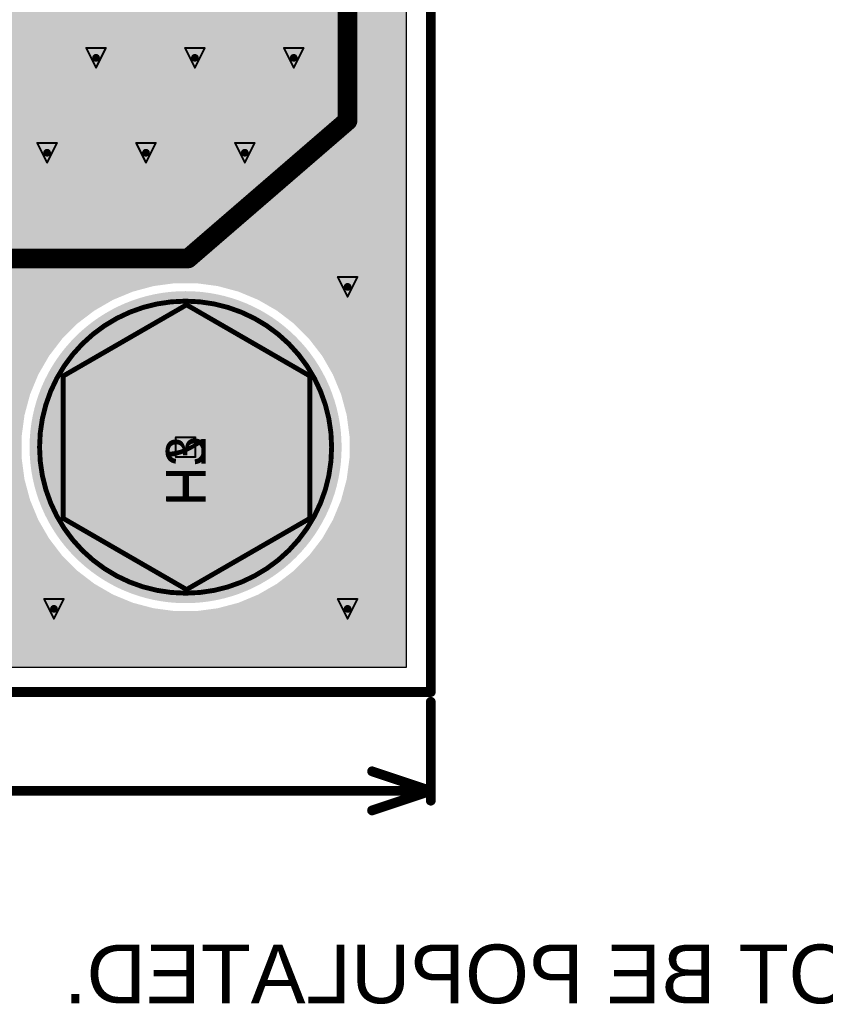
# Model space of a CAD drawing. Header units: inches. Extents: x -0.5 to 14.5, y -1.3 to 8.2.
# Tile 87 of 196: x 3.6 to 4.4, y -0.3 to 0.7. Entities that reach past the tile are written whole.
import ezdxf

# ---------------------------------------------------------------- set-up
doc = ezdxf.new("R2010")
doc.units = ezdxf.units.IN
doc.header["$MEASUREMENT"] = 0
for name, color, linetype in [('Bottom Layer', 5, 'Continuous'), ('Bottom Solder', 6, 'Continuous'), ('Drill Drawing', 1, 'Continuous'), ('M1 Board Outline', 6, 'Continuous'), ('M2 Board Dimensions', 216, 'Continuous'), ('M4 3D STEP Bottom', 56, 'Continuous'), ('M5 Assembly Top', 56, 'Continuous'), ('M6 Assembly Bottom', 56, 'Continuous'), ('Multi-Layer', 9, 'Continuous'), ('Pad Holes', 156, 'Continuous'), ('Signal Layer 1', 16, 'Continuous'), ('Signal Layer 2', 76, 'Continuous'), ('Top Layer', 1, 'Continuous'), ('Top Solder', 216, 'Continuous'), ('Via Holes', 16, 'Continuous')]:
    doc.layers.add(name, color=color, linetype=linetype)
doc.styles.add('Arial', font='txt', dxfattribs={"height": 0.2})

# ---------------------------------------------------------------- blocks, each defined once
blk = doc.blocks.new('NY_PMS_440_0025_PH_179')
at = {"layer": 'Bottom Layer'}
h = blk.add_hatch(color=5, dxfattribs=at)
edge = h.paths.add_edge_path()
edge.add_arc((0, 0), 0.1575, 0, 360)
at = {"layer": 'Bottom Solder'}
h = blk.add_hatch(color=6, dxfattribs=at)
edge = h.paths.add_edge_path()
edge.add_arc((0, 0), 0.1594, 0, 360)
at = {"layer": 'Multi-Layer'}
h = blk.add_hatch(color=9, dxfattribs=at)
edge = h.paths.add_edge_path()
edge.add_arc((0, 0), 0.1575, 0, 360)
at = {"layer": 'Pad Holes'}
h = blk.add_hatch(color=7, dxfattribs=at)
edge = h.paths.add_edge_path()
edge.add_arc((0, 0), 0.063, 0, 360)
at = {"layer": 'Signal Layer 1'}
h = blk.add_hatch(color=16, dxfattribs=at)
edge = h.paths.add_edge_path()
edge.add_arc((0, 0), 0.1575, 0, 360)
at = {"layer": 'Signal Layer 2'}
h = blk.add_hatch(color=76, dxfattribs=at)
edge = h.paths.add_edge_path()
edge.add_arc((0, 0), 0.1575, 0, 360)
at = {"layer": 'Top Layer'}
h = blk.add_hatch(color=1, dxfattribs=at)
edge = h.paths.add_edge_path()
edge.add_arc((0, 0), 0.1575, 0, 360)
at = {"layer": 'Top Solder'}
h = blk.add_hatch(color=216, dxfattribs=at)
edge = h.paths.add_edge_path()
edge.add_arc((0, 0), 0.1594, 0, 360)
at = {"layer": 'M5 Assembly Top'}
for points in [[(0.1492, 0, 0.005, 0.005, 1), (-0.1492, 0, 0.005, 0.005, 1)], [(-0.1504, 0, 0.0025, 0.0025, 1), (-0.1479, 0, 0.0025, 0.0025, 1)], [(0.1479, 0, 0.0025, 0.0025, 1), (0.1504, 0, 0.0025, 0.0025, 1)]]:
    blk.add_lwpolyline(points, format="xyseb", close=True, dxfattribs=at)
at = {"layer": 'M5 Assembly Top', "style": 'Arial'}
blk.add_text('H3', height=0.04, dxfattribs=at).set_placement((-0.06, -0.02))
blk = doc.blocks.new('K________1902C_B_183')
at = {"layer": 'M4 3D STEP Bottom'}
h = blk.add_hatch(color=56, dxfattribs=at)
edge = h.paths.add_edge_path()
edge.add_arc((0, 0), 0.0005, 0, 360)
at = {"layer": 'M6 Assembly Bottom'}
for points in [[(-0.072558, 0.125494, 0.005, 0.005, 0), (-0.145295, -0.000491, 0.005, 0.005, 0)], [(-0.072558, 0.125494, 0.005, 0.005, 0), (0.072916, 0.125494, 0.005, 0.005, 0)], [(0.072916, 0.125494, 0.005, 0.005, 0), (0.145653, -0.000491, 0.005, 0.005, 0)], [(-0.145295, -0.000491, 0.005, 0.005, 0), (-0.072558, -0.126475, 0.005, 0.005, 0)], [(0.145653, -0.000491, 0.005, 0.005, 0), (0.072916, -0.126475, 0.005, 0.005, 0)], [(-0.072558, -0.126475, 0.005, 0.005, 0), (0.072916, -0.126475, 0.005, 0.005, 0)]]:
    blk.add_lwpolyline(points, format="xyseb", dxfattribs=at)
for points in [[(-0.073808, 0.125494, 0.0025, 0.0025, 1), (-0.071308, 0.125494, 0.0025, 0.0025, 1)], [(-0.073808, 0.125494, 0.0025, 0.0025, 1), (-0.071308, 0.125494, 0.0025, 0.0025, 1)], [(0.071666, 0.125494, 0.0025, 0.0025, 1), (0.074166, 0.125494, 0.0025, 0.0025, 1)], [(0.071666, 0.125494, 0.0025, 0.0025, 1), (0.074166, 0.125494, 0.0025, 0.0025, 1)], [(-0.146545, -0.000491, 0.0025, 0.0025, 1), (-0.144045, -0.000491, 0.0025, 0.0025, 1)], [(-0.146545, -0.000491, 0.0025, 0.0025, 1), (-0.144045, -0.000491, 0.0025, 0.0025, 1)], [(0.144403, -0.000491, 0.0025, 0.0025, 1), (0.146903, -0.000491, 0.0025, 0.0025, 1)], [(0.144403, -0.000491, 0.0025, 0.0025, 1), (0.146903, -0.000491, 0.0025, 0.0025, 1)], [(-0.073808, -0.126475, 0.0025, 0.0025, 1), (-0.071308, -0.126475, 0.0025, 0.0025, 1)], [(-0.073808, -0.126475, 0.0025, 0.0025, 1), (-0.071308, -0.126475, 0.0025, 0.0025, 1)], [(0.071666, -0.126475, 0.0025, 0.0025, 1), (0.074166, -0.126475, 0.0025, 0.0025, 1)], [(0.071666, -0.126475, 0.0025, 0.0025, 1), (0.074166, -0.126475, 0.0025, 0.0025, 1)]]:
    blk.add_lwpolyline(points, format="xyseb", close=True, dxfattribs=at)
at = {"layer": 'M6 Assembly Bottom', "style": 'Arial', "text_generation_flag": 2}
blk.add_text('H7', height=0.04, rotation=180, dxfattribs=at).set_placement((-0.06, 0.02))

msp = doc.modelspace()

# ---------------------------------------------------------------- hatches: boundary and pattern name
at = {"layer": 'Bottom Layer'}
h = msp.add_hatch(color=5, dxfattribs=at)
h.paths.add_polyline_path([(1.729, 2.0539), (1.7294, 2.0539), (1.73, 2.0538), (1.7306, 2.0538), (1.731, 2.0537), (2.9408, 2.0537), (2.9408, 1.919), (2.9416, 1.9151), (2.9438, 1.9118), (3.3158, 1.5398), (3.3171, 1.5389), (3.319, 1.537), (3.322, 1.537), (3.323, 1.5368), (3.975, 1.5368), (3.975, 0.025), (2.8682, 0.025), (2.8682, 0.634), (2.8674, 0.6379), (2.8652, 0.6412), (2.8619, 0.6434), (2.858, 0.6442), (1.4732, 0.6442), (1.4732, 1.1353), (1.4832, 1.1435), (1.4834, 1.1435), (1.65, 1.1435), (1.6598, 1.1455), (1.668, 1.151), (1.6735, 1.1592), (1.6755, 1.169), (1.6755, 2.048), (1.6804, 2.054), (1.7287, 2.054)])
h.paths.add_polyline_path([(2.039, 1.6995), (1.925, 1.6995), (1.9152, 1.6975), (1.907, 1.692), (1.9015, 1.6838), (1.8995, 1.674), (1.8995, 1.592), (1.9015, 1.5822), (1.9048, 1.5772), (1.9048, 1.5705), (1.9122, 1.5705), (1.9152, 1.5685), (1.925, 1.5665), (2.039, 1.5665), (2.0488, 1.5685), (2.0518, 1.5705), (2.0572, 1.5705), (2.0572, 1.5742), (2.0625, 1.5822), (2.0645, 1.592), (2.0645, 1.674), (2.0625, 1.6838), (2.057, 1.692), (2.0488, 1.6975)], flags=0)
h.paths.add_polyline_path([(2.504, 1.7005), (2.389, 1.7005), (2.3792, 1.6985), (2.371, 1.693), (2.3655, 1.6848), (2.3635, 1.675), (2.3635, 1.591), (2.3655, 1.5812), (2.3708, 1.5732), (2.3708, 1.5705), (2.3747, 1.5705), (2.3792, 1.5675), (2.389, 1.5655), (2.504, 1.5655), (2.5138, 1.5675), (2.5183, 1.5705), (2.5232, 1.5705), (2.5232, 1.5747), (2.5275, 1.5812), (2.5295, 1.591), (2.5295, 1.675), (2.5275, 1.6848), (2.522, 1.693), (2.5138, 1.6985)], flags=0)
h.paths.add_polyline_path([(2.262, 1.4122), (2.2313, 1.4122), (2.2294, 1.4118), (2.2276, 1.4115), (2.2275, 1.4114), (2.2274, 1.4114), (2.2258, 1.4104), (2.2242, 1.4093), (2.2242, 1.4093), (2.2241, 1.4092), (2.223, 1.4076), (2.2219, 1.4061), (2.2194, 1.4003), (2.213, 1.403), (2.205, 1.403), (2.1977, 1.4), (2.192, 1.3943), (2.189, 1.387), (2.189, 1.379), (2.192, 1.3717), (2.1937, 1.37), (2.1937, 1.3225), (2.1815, 1.3225), (2.1815, 1.2775), (2.2365, 1.2775), (2.2365, 1.2924), (2.2463, 1.2945), (2.2512, 1.2837), (2.2523, 1.2823), (2.2533, 1.2808), (2.2535, 1.2807), (2.2536, 1.2805), (2.2551, 1.2796), (2.2566, 1.2786), (2.2568, 1.2785), (2.257, 1.2784), (2.2587, 1.2782), (2.2605, 1.2778), (2.326, 1.2778), (2.3299, 1.2786), (2.3332, 1.2808), (2.3354, 1.2841), (2.3362, 1.288), (2.3362, 1.3134), (2.3462, 1.3171), (2.3472, 1.3159), (2.3463, 1.3114), (2.3463, 1.2896), (2.3472, 1.2851), (2.3497, 1.2812), (2.3536, 1.2787), (2.3581, 1.2778), (2.3899, 1.2778), (2.3944, 1.2787), (2.3983, 1.2812), (2.4008, 1.2851), (2.4017, 1.2896), (2.4017, 1.3114), (2.4008, 1.3159), (2.3983, 1.3198), (2.3944, 1.3223), (2.3899, 1.3232), (2.3885, 1.3232), (2.3881, 1.3249), (2.3848, 1.3298), (2.3758, 1.3388), (2.3406, 1.374), (2.3406, 1.374), (2.3405, 1.3741), (2.3381, 1.3757), (2.3357, 1.3773), (2.3356, 1.3773), (2.3355, 1.3774), (2.3327, 1.3779), (2.3298, 1.3785), (2.3297, 1.3785), (2.3297, 1.3785), (2.3163, 1.3784), (2.309, 1.3856), (2.309, 1.388), (2.306, 1.3953), (2.3003, 1.401), (2.293, 1.404), (2.285, 1.404), (2.2777, 1.401), (2.2776, 1.4009), (2.2692, 1.4092), (2.2659, 1.4114)], flags=0)
h.paths.add_polyline_path([(2.525, 1.463), (2.517, 1.463), (2.5097, 1.46), (2.504, 1.4543), (2.501, 1.447), (2.501, 1.439), (2.4927, 1.433), (2.4927, 1.433), (2.487, 1.4273), (2.484, 1.42), (2.484, 1.412), (2.487, 1.4047), (2.4927, 1.399), (2.5, 1.396), (2.508, 1.396), (2.5153, 1.399), (2.521, 1.4047), (2.524, 1.412), (2.524, 1.42), (2.5323, 1.426), (2.5323, 1.426), (2.538, 1.4317), (2.541, 1.439), (2.541, 1.447), (2.538, 1.4543), (2.5323, 1.46)], flags=0)
h.paths.add_polyline_path([(1.8914, 1.4479), (1.8657, 1.4479), (1.861, 1.447), (1.8571, 1.4444), (1.8545, 1.4404), (1.8535, 1.4358), (1.8535, 1.4002), (1.8545, 1.3956), (1.8571, 1.3916), (1.861, 1.389), (1.8657, 1.3881), (1.8914, 1.3881), (1.896, 1.389), (1.9, 1.3916), (1.9026, 1.3956), (1.9031, 1.398), (1.909, 1.398), (1.9163, 1.401), (1.922, 1.4067), (1.925, 1.414), (1.925, 1.422), (1.922, 1.4293), (1.9163, 1.435), (1.909, 1.438), (1.9031, 1.438), (1.9026, 1.4404), (1.9, 1.4444), (1.896, 1.447)], flags=0)
h.paths.add_polyline_path([(1.9873, 1.388), (1.9793, 1.388), (1.972, 1.385), (1.9664, 1.3793), (1.9633, 1.372), (1.9633, 1.364), (1.9664, 1.3567), (1.972, 1.351), (1.9793, 1.348), (1.9873, 1.348), (1.9946, 1.351), (2.0003, 1.3567), (2.0033, 1.364), (2.0033, 1.372), (2.0003, 1.3793), (1.9946, 1.385)], flags=0)
h.paths.add_polyline_path([(1.896, 1.351), (1.888, 1.351), (1.8807, 1.348), (1.875, 1.3423), (1.872, 1.335), (1.872, 1.327), (1.875, 1.3197), (1.8807, 1.314), (1.888, 1.311), (1.896, 1.311), (1.9033, 1.314), (1.909, 1.3197), (1.912, 1.327), (1.912, 1.335), (1.909, 1.3423), (1.9033, 1.348)], flags=0)
h.paths.add_polyline_path([(2.2365, 1.2605), (2.1815, 1.2605), (2.1815, 1.2155), (2.1937, 1.2155), (2.1937, 1.1855), (2.1825, 1.1855), (2.1825, 1.1405), (2.2375, 1.1405), (2.2375, 1.1855), (2.2243, 1.1855), (2.2243, 1.2155), (2.2365, 1.2155)], flags=0)
h.paths.add_polyline_path([(2.2406, 0.8845), (2.2294, 0.8845), (2.2186, 0.8816), (2.2089, 0.876), (2.201, 0.8681), (2.1954, 0.8584), (2.1925, 0.8476), (2.1925, 0.8364), (2.1954, 0.8256), (2.201, 0.8159), (2.2089, 0.808), (2.2186, 0.8024), (2.2294, 0.7995), (2.2406, 0.7995), (2.2514, 0.8024), (2.2611, 0.808), (2.269, 0.8159), (2.2746, 0.8256), (2.2775, 0.8364), (2.2775, 0.8476), (2.2746, 0.8584), (2.269, 0.8681), (2.2611, 0.876), (2.2514, 0.8816)], flags=0)
h.paths.add_polyline_path([(2.1406, 0.8845), (2.1294, 0.8845), (2.1186, 0.8816), (2.1089, 0.876), (2.101, 0.8681), (2.0954, 0.8584), (2.0925, 0.8476), (2.0925, 0.8364), (2.0954, 0.8256), (2.101, 0.8159), (2.1089, 0.808), (2.1186, 0.8024), (2.1294, 0.7995), (2.1406, 0.7995), (2.1514, 0.8024), (2.1611, 0.808), (2.169, 0.8159), (2.1746, 0.8256), (2.1775, 0.8364), (2.1775, 0.8476), (2.1746, 0.8584), (2.169, 0.8681), (2.1611, 0.876), (2.1514, 0.8816)], flags=0)
h.paths.add_polyline_path([(2.2375, 1.1235), (2.1825, 1.1235), (2.1825, 1.0785), (2.1947, 1.0785), (2.1947, 1.064), (2.1959, 1.0581), (2.1992, 1.0532), (2.2332, 1.0192), (2.2381, 1.0159), (2.244, 1.0147), (2.2977, 1.0147), (2.3197, 0.9927), (2.3197, 0.8847), (2.3188, 0.8847), (2.3119, 0.8838), (2.3055, 0.8812), (2.3, 0.877), (2.2958, 0.8715), (2.2932, 0.8651), (2.2923, 0.8582), (2.2923, 0.8258), (2.2932, 0.8189), (2.2958, 0.8125), (2.3, 0.807), (2.3055, 0.8028), (2.3119, 0.8002), (2.3188, 0.7993), (2.3197, 0.7993), (2.3197, 0.7819), (2.3186, 0.7816), (2.3089, 0.776), (2.301, 0.7681), (2.2971, 0.7614), (2.2729, 0.7614), (2.269, 0.7681), (2.2611, 0.776), (2.2514, 0.7816), (2.2406, 0.7845), (2.2294, 0.7845), (2.2186, 0.7816), (2.2089, 0.776), (2.201, 0.7681), (2.1971, 0.7614), (2.1729, 0.7614), (2.169, 0.7681), (2.1611, 0.776), (2.1514, 0.7816), (2.1406, 0.7845), (2.1294, 0.7845), (2.1186, 0.7816), (2.1089, 0.776), (2.101, 0.7681), (2.0954, 0.7584), (2.0925, 0.7476), (2.0925, 0.7364), (2.0954, 0.7256), (2.101, 0.7159), (2.1089, 0.708), (2.1186, 0.7024), (2.1294, 0.6995), (2.1406, 0.6995), (2.1514, 0.7024), (2.1611, 0.708), (2.169, 0.7159), (2.1717, 0.7206), (2.1983, 0.7206), (2.201, 0.7159), (2.2089, 0.708), (2.2186, 0.7024), (2.2294, 0.6995), (2.2406, 0.6995), (2.2514, 0.7024), (2.2611, 0.708), (2.269, 0.7159), (2.2717, 0.7206), (2.2983, 0.7206), (2.301, 0.7159), (2.3089, 0.708), (2.3186, 0.7024), (2.3294, 0.6995), (2.3406, 0.6995), (2.3514, 0.7024), (2.3611, 0.708), (2.369, 0.7159), (2.3746, 0.7256), (2.3746, 0.7257), (2.8727, 0.7257), (2.9567, 0.6417), (2.9567, 0.505), (2.9556, 0.505), (2.9517, 0.5042), (2.9484, 0.502), (2.9462, 0.4987), (2.9454, 0.4948), (2.9454, 0.3908), (2.9462, 0.3869), (2.9484, 0.3836), (2.9517, 0.3813), (2.9556, 0.3806), (3.1296, 0.3806), (3.1335, 0.3813), (3.1369, 0.3836), (3.1391, 0.3869), (3.1398, 0.3908), (3.1398, 0.4948), (3.1391, 0.4987), (3.1369, 0.502), (3.1335, 0.5042), (3.1296, 0.505), (3.0623, 0.505), (3.0623, 0.5197), (3.1253, 0.5827), (3.1485, 0.5827), (3.1485, 0.5695), (3.1985, 0.5695), (3.1985, 0.6245), (3.1485, 0.6245), (3.1485, 0.6133), (3.119, 0.6133), (3.1131, 0.6121), (3.1082, 0.6088), (3.0362, 0.5368), (3.0329, 0.5319), (3.0317, 0.526), (3.0317, 0.505), (2.9873, 0.505), (2.9873, 0.648), (2.9861, 0.6539), (2.9828, 0.6588), (2.8898, 0.7518), (2.8849, 0.7551), (2.879, 0.7563), (2.3751, 0.7563), (2.3746, 0.7584), (2.369, 0.7681), (2.3611, 0.776), (2.3514, 0.7816), (2.3503, 0.7819), (2.3503, 0.7993), (2.3512, 0.7993), (2.3581, 0.8002), (2.3645, 0.8028), (2.37, 0.807), (2.3742, 0.8125), (2.3768, 0.8189), (2.3777, 0.8258), (2.3777, 0.8582), (2.3768, 0.8651), (2.3742, 0.8715), (2.37, 0.877), (2.3645, 0.8812), (2.3581, 0.8838), (2.3512, 0.8847), (2.3503, 0.8847), (2.3503, 0.999), (2.3491, 1.0049), (2.3458, 1.0098), (2.3148, 1.0408), (2.3099, 1.0441), (2.304, 1.0453), (2.2503, 1.0453), (2.2271, 1.0685), (2.2297, 1.0785), (2.2375, 1.0785)], flags=0)
h.paths.add_polyline_path([(3.2615, 0.6245), (3.2115, 0.6245), (3.2115, 0.5695), (3.2615, 0.5695), (3.2615, 0.5817), (3.2877, 0.5817), (3.3542, 0.5152), (3.3534, 0.5052), (3.28, 0.5052), (3.2761, 0.5044), (3.2728, 0.5022), (3.2706, 0.4989), (3.2698, 0.495), (3.2698, 0.391), (3.2706, 0.3871), (3.2728, 0.3838), (3.2761, 0.3816), (3.28, 0.3808), (3.454, 0.3808), (3.4579, 0.3816), (3.4612, 0.3838), (3.4634, 0.3871), (3.4642, 0.391), (3.4642, 0.495), (3.4634, 0.4989), (3.4612, 0.5022), (3.4579, 0.5044), (3.454, 0.5052), (3.3853, 0.5052), (3.3853, 0.521), (3.3841, 0.5269), (3.3808, 0.5318), (3.3048, 0.6078), (3.2999, 0.6111), (3.294, 0.6123), (3.2615, 0.6123)], flags=0)
h.paths.add_polyline_path([(3.7605, 0.4177), (3.7385, 0.4177), (3.7168, 0.4148), (3.6956, 0.4091), (3.6753, 0.4007), (3.6563, 0.3897), (3.6388, 0.3764), (3.6233, 0.3608), (3.61, 0.3434), (3.599, 0.3244), (3.5906, 0.3041), (3.5849, 0.2829), (3.582, 0.2612), (3.582, 0.2392), (3.5849, 0.2174), (3.5906, 0.1962), (3.599, 0.1759), (3.61, 0.1569), (3.6233, 0.1395), (3.6388, 0.124), (3.6563, 0.1106), (3.6753, 0.0996), (3.6956, 0.0912), (3.7168, 0.0856), (3.7385, 0.0827), (3.7605, 0.0827), (3.7823, 0.0856), (3.8035, 0.0912), (3.8237, 0.0996), (3.8428, 0.1106), (3.8602, 0.124), (3.8757, 0.1395), (3.8891, 0.1569), (3.9, 0.1759), (3.9084, 0.1962), (3.9141, 0.2174), (3.917, 0.2392), (3.917, 0.2612), (3.9141, 0.2829), (3.9084, 0.3041), (3.9, 0.3244), (3.8891, 0.3434), (3.8757, 0.3608), (3.8602, 0.3764), (3.8428, 0.3897), (3.8237, 0.4007), (3.8035, 0.4091), (3.7823, 0.4148)], flags=0)
h = msp.add_hatch(color=5, dxfattribs=at)
edge = h.paths.add_edge_path()
edge.add_arc((3.658, 0.648), 0.01, 0, 360)
h = msp.add_hatch(color=5, dxfattribs=at)
edge = h.paths.add_edge_path()
edge.add_arc((3.759, 0.648), 0.01, 0, 360)
h = msp.add_hatch(color=5, dxfattribs=at)
edge = h.paths.add_edge_path()
edge.add_arc((3.86, 0.648), 0.01, 0, 360)
h = msp.add_hatch(color=5, dxfattribs=at)
edge = h.paths.add_edge_path()
edge.add_arc((3.608, 0.551), 0.01, 0, 360)
h = msp.add_hatch(color=5, dxfattribs=at)
edge = h.paths.add_edge_path()
edge.add_arc((3.709, 0.551), 0.01, 0, 360)
h = msp.add_hatch(color=5, dxfattribs=at)
edge = h.paths.add_edge_path()
edge.add_arc((3.81, 0.551), 0.01, 0, 360)
h = msp.add_hatch(color=5, dxfattribs=at)
edge = h.paths.add_edge_path()
edge.add_arc((3.915, 0.414), 0.01, 0, 360)
h = msp.add_hatch(color=5, dxfattribs=at)
edge = h.paths.add_edge_path()
edge.add_arc((3.615, 0.085), 0.01, 0, 360)
h = msp.add_hatch(color=5, dxfattribs=at)
edge = h.paths.add_edge_path()
edge.add_arc((3.915, 0.085), 0.01, 0, 360)
at = {"layer": 'Signal Layer 1'}
h = msp.add_hatch(color=16, dxfattribs=at)
edge = h.paths.add_edge_path()
edge.add_arc((3.658, 0.648), 0.01, 0, 360)
h = msp.add_hatch(color=16, dxfattribs=at)
edge = h.paths.add_edge_path()
edge.add_arc((3.759, 0.648), 0.01, 0, 360)
h = msp.add_hatch(color=16, dxfattribs=at)
edge = h.paths.add_edge_path()
edge.add_arc((3.86, 0.648), 0.01, 0, 360)
h = msp.add_hatch(color=16, dxfattribs=at)
edge = h.paths.add_edge_path()
edge.add_arc((3.608, 0.551), 0.01, 0, 360)
h = msp.add_hatch(color=16, dxfattribs=at)
edge = h.paths.add_edge_path()
edge.add_arc((3.709, 0.551), 0.01, 0, 360)
h = msp.add_hatch(color=16, dxfattribs=at)
edge = h.paths.add_edge_path()
edge.add_arc((3.81, 0.551), 0.01, 0, 360)
h = msp.add_hatch(color=16, dxfattribs=at)
edge = h.paths.add_edge_path()
edge.add_arc((3.915, 0.414), 0.01, 0, 360)
h = msp.add_hatch(color=16, dxfattribs=at)
edge = h.paths.add_edge_path()
edge.add_arc((3.615, 0.085), 0.01, 0, 360)
h = msp.add_hatch(color=16, dxfattribs=at)
edge = h.paths.add_edge_path()
edge.add_arc((3.915, 0.085), 0.01, 0, 360)
at = {"layer": 'Signal Layer 2'}
h = msp.add_hatch(color=76, dxfattribs=at)
edge = h.paths.add_edge_path()
edge.add_arc((3.658, 0.648), 0.01, 0, 360)
h = msp.add_hatch(color=76, dxfattribs=at)
edge = h.paths.add_edge_path()
edge.add_arc((3.759, 0.648), 0.01, 0, 360)
h = msp.add_hatch(color=76, dxfattribs=at)
edge = h.paths.add_edge_path()
edge.add_arc((3.86, 0.648), 0.01, 0, 360)
h = msp.add_hatch(color=76, dxfattribs=at)
edge = h.paths.add_edge_path()
edge.add_arc((3.608, 0.551), 0.01, 0, 360)
h = msp.add_hatch(color=76, dxfattribs=at)
edge = h.paths.add_edge_path()
edge.add_arc((3.709, 0.551), 0.01, 0, 360)
h = msp.add_hatch(color=76, dxfattribs=at)
edge = h.paths.add_edge_path()
edge.add_arc((3.81, 0.551), 0.01, 0, 360)
h = msp.add_hatch(color=76, dxfattribs=at)
edge = h.paths.add_edge_path()
edge.add_arc((3.915, 0.414), 0.01, 0, 360)
h = msp.add_hatch(color=76, dxfattribs=at)
edge = h.paths.add_edge_path()
edge.add_arc((3.615, 0.085), 0.01, 0, 360)
h = msp.add_hatch(color=76, dxfattribs=at)
edge = h.paths.add_edge_path()
edge.add_arc((3.915, 0.085), 0.01, 0, 360)
at = {"layer": 'Top Layer'}
h = msp.add_hatch(color=1, dxfattribs=at)
h.paths.add_polyline_path([(2.9408, 1.921), (2.941, 1.92), (2.941, 1.919), (2.9412, 1.9181), (2.9416, 1.9172), (2.9416, 1.9171), (2.9416, 1.9171), (2.9423, 1.9154), (2.9423, 1.9154), (2.9423, 1.9153), (2.9427, 1.9144), (2.9432, 1.9136), (2.9439, 1.9129), (2.9445, 1.9121), (3.313, 1.5436), (3.3168, 1.5398), (3.3181, 1.5389), (3.32, 1.537), (3.323, 1.537), (3.324, 1.5368), (3.975, 1.5368), (3.975, 0.025), (2.869, 0.025), (2.869, 0.64), (2.87, 0.641), (2.8619, 0.6438), (2.8607, 0.6441), (2.858, 0.6446), (1.4952, 0.6446), (1.4952, 1.159), (1.4952, 1.385), (1.4952, 1.4798), (1.4985, 1.487), (1.5048, 1.489), (1.5086, 1.489), (1.5175, 1.4914), (1.5255, 1.496), (1.5297, 1.5003), (1.536, 1.5016), (1.5423, 1.5003), (1.5465, 1.496), (1.5545, 1.4914), (1.5634, 1.489), (1.5726, 1.489), (1.5815, 1.4914), (1.5895, 1.496), (1.596, 1.5025), (1.6006, 1.5105), (1.603, 1.5194), (1.603, 1.5286), (1.6006, 1.5375), (1.596, 1.5455), (1.5895, 1.552), (1.5874, 1.5532), (1.5874, 1.5648), (1.5895, 1.566), (1.596, 1.5725), (1.6006, 1.5805), (1.603, 1.5894), (1.603, 1.5986), (1.6006, 1.6075), (1.596, 1.6155), (1.5901, 1.6214), (1.5894, 1.623), (1.5892, 1.6245), (1.5898, 1.6333), (1.595, 1.6385), (1.5996, 1.6465), (1.602, 1.6554), (1.602, 1.6646), (1.5996, 1.6735), (1.595, 1.6815), (1.5885, 1.688), (1.5841, 1.6905), (1.5841, 1.6906), (1.5841, 1.7014), (1.5841, 1.7015), (1.5885, 1.704), (1.595, 1.7105), (1.5996, 1.7185), (1.602, 1.7274), (1.602, 1.7366), (1.5996, 1.7455), (1.595, 1.7535), (1.5885, 1.76), (1.5805, 1.7646), (1.5716, 1.767), (1.5624, 1.767), (1.5535, 1.7646), (1.5455, 1.76), (1.5413, 1.7557), (1.535, 1.7544), (1.5287, 1.7557), (1.5245, 1.76), (1.5165, 1.7646), (1.5076, 1.767), (1.5052, 1.767), (1.4973, 1.7707), (1.4972, 1.7708), (1.4953, 1.7765), (1.4953, 2.0538), (2.075, 2.0538), (2.075, 1.871), (2.075, 1.7315), (1.781, 1.7315), (1.7712, 1.7295), (1.7682, 1.7275), (1.758, 1.7275), (1.758, 1.7166), (1.7575, 1.7158), (1.7555, 1.706), (1.7555, 1.566), (1.7575, 1.5562), (1.758, 1.5554), (1.758, 1.5425), (1.7712, 1.5425), (1.7712, 1.5425), (1.781, 1.5405), (2.1455, 1.5405), (2.1461, 1.5406), (2.1469, 1.5406), (2.1474, 1.5406), (2.1476, 1.5406), (2.1481, 1.5406), (2.1556, 1.5416), (2.1626, 1.5445), (2.1685, 1.549), (2.2595, 1.549), (2.2654, 1.5445), (2.2724, 1.5416), (2.2799, 1.5406), (2.2804, 1.5406), (2.2806, 1.5406), (2.2811, 1.5406), (2.2819, 1.5406), (2.2825, 1.5405), (2.527, 1.5405), (2.5368, 1.5425), (2.545, 1.548), (2.5505, 1.5562), (2.5525, 1.566), (2.5525, 1.706), (2.5505, 1.7158), (2.545, 1.724), (2.5368, 1.7295), (2.527, 1.7315), (2.373, 1.7315), (2.373, 1.871), (2.373, 2.0538), (2.9408, 2.0538)])
h.paths.add_polyline_path([(2.3085, 1.5003), (2.2849, 1.5003), (2.2802, 1.4994), (2.2762, 1.4968), (2.2736, 1.4928), (2.2727, 1.4881), (2.2727, 1.4822), (2.2736, 1.4776), (2.2751, 1.4753), (2.2736, 1.4731), (2.2727, 1.4684), (2.2727, 1.4625), (2.2736, 1.4579), (2.2751, 1.4556), (2.2736, 1.4534), (2.2728, 1.4494), (2.2726, 1.4487), (2.2667, 1.4419), (2.2629, 1.4413), (2.2603, 1.4413), (2.2556, 1.4403), (2.2534, 1.4389), (2.2512, 1.4403), (2.2465, 1.4413), (2.2442, 1.4413), (2.244, 1.4413), (2.2438, 1.4413), (2.2406, 1.4413), (2.2359, 1.4403), (2.2337, 1.4389), (2.2315, 1.4403), (2.2268, 1.4413), (2.2209, 1.4413), (2.2162, 1.4403), (2.214, 1.4389), (2.2118, 1.4403), (2.2071, 1.4413), (2.2041, 1.4413), (2.204, 1.4413), (2.2039, 1.4413), (2.2012, 1.4413), (2.1965, 1.4403), (2.1943, 1.4389), (2.1921, 1.4403), (2.1874, 1.4413), (2.1815, 1.4413), (2.1768, 1.4403), (2.1746, 1.4389), (2.1724, 1.4403), (2.1677, 1.4413), (2.1651, 1.4413), (2.1613, 1.4419), (2.1567, 1.4472), (2.1551, 1.4499), (2.1544, 1.4534), (2.1529, 1.4556), (2.1544, 1.4579), (2.1553, 1.4625), (2.1553, 1.4684), (2.1544, 1.4731), (2.1529, 1.4753), (2.1544, 1.4776), (2.1553, 1.4822), (2.1553, 1.4881), (2.1544, 1.4928), (2.1518, 1.4968), (2.1478, 1.4994), (2.1431, 1.5003), (2.1195, 1.5003), (2.1193, 1.5003), (2.103, 1.5003), (2.0971, 1.4991), (2.0922, 1.4958), (2.0917, 1.495), (2.049, 1.4524), (2.039, 1.4555), (2.039, 1.4555), (1.994, 1.4555), (1.994, 1.413), (1.9264, 1.413), (1.925, 1.4149), (1.925, 1.422), (1.922, 1.4293), (1.9163, 1.435), (1.909, 1.438), (1.901, 1.438), (1.8937, 1.435), (1.888, 1.4293), (1.885, 1.422), (1.885, 1.414), (1.888, 1.4067), (1.8937, 1.401), (1.901, 1.398), (1.902, 1.398), (1.9075, 1.3905), (1.9086, 1.3896), (1.9092, 1.3886), (1.9108, 1.3876), (1.9116, 1.3868), (1.9123, 1.3865), (1.9138, 1.3855), (1.9168, 1.3849), (1.9169, 1.3849), (1.9169, 1.3849), (1.9193, 1.3844), (1.9584, 1.3844), (1.9643, 1.3744), (1.9633, 1.372), (1.9633, 1.364), (1.9664, 1.3567), (1.9678, 1.3553), (1.9636, 1.3453), (1.906, 1.3453), (1.9033, 1.348), (1.896, 1.351), (1.888, 1.351), (1.8807, 1.348), (1.875, 1.3423), (1.872, 1.335), (1.872, 1.327), (1.875, 1.3197), (1.8807, 1.314), (1.888, 1.311), (1.896, 1.311), (1.9033, 1.314), (1.906, 1.3167), (2.028, 1.3167), (2.0284, 1.3168), (2.0289, 1.3168), (2.0311, 1.3174), (2.0334, 1.3178), (2.0338, 1.3181), (2.0343, 1.3182), (2.0361, 1.3196), (2.0381, 1.3209), (2.0383, 1.3213), (2.0387, 1.3216), (2.0566, 1.3419), (2.066, 1.3384), (2.066, 1.3055), (2.0635, 1.3025), (2.0635, 1.3025), (2.0635, 1.2575), (2.1185, 1.2575), (2.1185, 1.3025), (2.1185, 1.3025), (2.116, 1.3055), (2.116, 1.3605), (2.0852, 1.3605), (2.0811, 1.3696), (2.0904, 1.3802), (2.1068, 1.3966), (2.1095, 1.3964), (2.1141, 1.3933), (2.1195, 1.3922), (2.1476, 1.3922), (2.1487, 1.3911), (2.153, 1.383), (2.1449, 1.373), (2.1439, 1.3712), (2.1428, 1.3695), (2.1427, 1.3687), (2.1423, 1.368), (2.1421, 1.366), (2.1417, 1.364), (2.1417, 1.3605), (2.131, 1.3605), (2.131, 1.3055), (2.1285, 1.3025), (2.1285, 1.3025), (2.1285, 1.2575), (2.1835, 1.2575), (2.1835, 1.3025), (2.1835, 1.3025), (2.181, 1.3055), (2.181, 1.3072), (2.1815, 1.317), (2.2895, 1.317), (2.2895, 1.3581), (2.29, 1.3587), (2.2911, 1.364), (2.293, 1.364), (2.3003, 1.367), (2.306, 1.3727), (2.309, 1.38), (2.309, 1.388), (2.306, 1.3953), (2.3003, 1.401), (2.293, 1.404), (2.285, 1.404), (2.2784, 1.4121), (2.2784, 1.4217), (2.2844, 1.4301), (2.2881, 1.4306), (2.3085, 1.4306), (2.3128, 1.4315), (2.3157, 1.4315), (2.335, 1.4123), (2.34, 1.4045), (2.34, 1.4045), (2.34, 1.4045), (2.34, 1.3495), (2.385, 1.3495), (2.385, 1.4007), (2.491, 1.4007), (2.4927, 1.399), (2.5, 1.396), (2.508, 1.396), (2.5153, 1.399), (2.521, 1.4047), (2.524, 1.412), (2.524, 1.42), (2.5323, 1.426), (2.5323, 1.426), (2.538, 1.4317), (2.541, 1.439), (2.541, 1.447), (2.538, 1.4543), (2.5323, 1.46), (2.525, 1.463), (2.517, 1.463), (2.5097, 1.46), (2.5062, 1.4565), (2.5045, 1.4562), (2.4999, 1.4531), (2.4999, 1.4531), (2.4991, 1.4523), (2.4952, 1.4523), (2.4952, 1.4523), (2.4901, 1.4513), (2.3875, 1.4513), (2.3708, 1.4691), (2.3701, 1.4701), (2.3701, 1.4701), (2.3451, 1.4951), (2.3405, 1.4982), (2.335, 1.4993), (2.335, 1.4993), (2.3133, 1.4993), (2.3132, 1.4994)], flags=0)
h.paths.add_polyline_path([(2.2895, 1.2995), (2.2345, 1.2995), (2.2345, 1.2545), (2.2467, 1.2545), (2.2467, 1.2445), (2.2345, 1.2445), (2.2345, 1.2393), (2.226, 1.2393), (2.2201, 1.2381), (2.2152, 1.2348), (2.1242, 1.1438), (2.1209, 1.1389), (2.1197, 1.133), (2.1197, 0.8819), (2.1186, 0.8816), (2.1089, 0.876), (2.101, 0.8681), (2.0954, 0.8584), (2.0925, 0.8476), (2.0925, 0.8364), (2.0954, 0.8256), (2.101, 0.8159), (2.1089, 0.808), (2.1186, 0.8024), (2.1294, 0.7995), (2.1406, 0.7995), (2.1514, 0.8024), (2.1611, 0.808), (2.169, 0.8159), (2.1746, 0.8256), (2.1775, 0.8364), (2.1775, 0.8476), (2.1746, 0.8584), (2.169, 0.8681), (2.1611, 0.876), (2.1514, 0.8816), (2.1503, 0.8819), (2.1503, 1.1267), (2.2245, 1.2009), (2.2345, 1.1995), (2.2345, 1.1995), (2.2895, 1.1995), (2.2895, 1.2445), (2.2773, 1.2445), (2.2773, 1.2545), (2.2895, 1.2545)], flags=0)
h.paths.add_polyline_path([(2.2895, 1.1825), (2.2345, 1.1825), (2.2345, 1.1375), (2.2467, 1.1375), (2.2467, 1.1275), (2.2345, 1.1275), (2.2345, 1.1203), (2.231, 1.1203), (2.2251, 1.1191), (2.2202, 1.1158), (2.1872, 1.0828), (2.1839, 1.0779), (2.1827, 1.072), (2.1827, 0.879), (2.1839, 0.8731), (2.1872, 0.8682), (2.196, 0.8594), (2.1954, 0.8584), (2.1925, 0.8476), (2.1925, 0.8364), (2.1954, 0.8256), (2.201, 0.8159), (2.2089, 0.808), (2.2186, 0.8024), (2.2294, 0.7995), (2.2406, 0.7995), (2.2514, 0.8024), (2.2611, 0.808), (2.269, 0.8159), (2.2746, 0.8256), (2.2775, 0.8364), (2.2775, 0.8476), (2.2746, 0.8584), (2.269, 0.8681), (2.2611, 0.876), (2.2514, 0.8816), (2.2406, 0.8845), (2.2294, 0.8845), (2.2221, 0.8825), (2.2144, 0.8884), (2.2133, 0.8901), (2.2133, 1.0657), (2.2314, 1.0838), (2.2345, 1.0825), (2.2345, 1.0825), (2.2895, 1.0825), (2.2895, 1.1275), (2.2773, 1.1275), (2.2773, 1.1375), (2.2895, 1.1375)], flags=0)
h.paths.add_polyline_path([(2.2895, 1.0645), (2.2345, 1.0645), (2.2345, 1.0195), (2.2895, 1.0195), (2.2895, 1.0195), (2.2895, 1.0195), (2.2975, 1.0149), (2.3197, 0.9927), (2.3197, 0.8847), (2.3188, 0.8847), (2.3119, 0.8838), (2.3055, 0.8812), (2.3, 0.877), (2.2958, 0.8715), (2.2932, 0.8651), (2.2923, 0.8582), (2.2923, 0.8258), (2.2932, 0.8189), (2.2958, 0.8125), (2.3, 0.807), (2.3055, 0.8028), (2.3119, 0.8002), (2.3188, 0.7993), (2.3512, 0.7993), (2.3581, 0.8002), (2.3645, 0.8028), (2.37, 0.807), (2.3742, 0.8125), (2.3768, 0.8189), (2.3777, 0.8258), (2.3777, 0.8582), (2.3768, 0.8651), (2.3742, 0.8715), (2.37, 0.877), (2.3645, 0.8812), (2.3581, 0.8838), (2.3512, 0.8847), (2.3503, 0.8847), (2.3503, 0.999), (2.3491, 1.0049), (2.3458, 1.0098), (2.3018, 1.0538), (2.2969, 1.0571), (2.291, 1.0583), (2.2895, 1.0583)], flags=0)
h.paths.add_polyline_path([(2.3406, 0.7845), (2.3294, 0.7845), (2.3186, 0.7816), (2.3089, 0.776), (2.301, 0.7681), (2.2954, 0.7584), (2.2925, 0.7476), (2.2925, 0.7364), (2.2954, 0.7256), (2.301, 0.7159), (2.3089, 0.708), (2.3186, 0.7024), (2.3294, 0.6995), (2.3406, 0.6995), (2.3514, 0.7024), (2.3611, 0.708), (2.369, 0.7159), (2.3746, 0.7256), (2.3775, 0.7364), (2.3775, 0.7476), (2.3746, 0.7584), (2.369, 0.7681), (2.3611, 0.776), (2.3514, 0.7816)], flags=0)
h.paths.add_polyline_path([(2.2406, 0.7845), (2.2294, 0.7845), (2.2186, 0.7816), (2.2089, 0.776), (2.201, 0.7681), (2.1954, 0.7584), (2.1925, 0.7476), (2.1925, 0.7364), (2.1954, 0.7256), (2.201, 0.7159), (2.2089, 0.708), (2.2186, 0.7024), (2.2294, 0.6995), (2.2406, 0.6995), (2.2514, 0.7024), (2.2611, 0.708), (2.269, 0.7159), (2.2746, 0.7256), (2.2775, 0.7364), (2.2775, 0.7476), (2.2746, 0.7584), (2.269, 0.7681), (2.2611, 0.776), (2.2514, 0.7816)], flags=0)
h.paths.add_polyline_path([(2.1406, 0.7845), (2.1294, 0.7845), (2.1186, 0.7816), (2.1089, 0.776), (2.101, 0.7681), (2.0954, 0.7584), (2.0925, 0.7476), (2.0925, 0.7364), (2.0954, 0.7256), (2.101, 0.7159), (2.1089, 0.708), (2.1186, 0.7024), (2.1294, 0.6995), (2.1406, 0.6995), (2.1514, 0.7024), (2.1611, 0.708), (2.169, 0.7159), (2.1746, 0.7256), (2.1775, 0.7364), (2.1775, 0.7476), (2.1746, 0.7584), (2.169, 0.7681), (2.1611, 0.776), (2.1514, 0.7816)], flags=0)
h.paths.add_polyline_path([(3.4536, 0.5052), (3.2796, 0.5052), (3.2757, 0.5044), (3.2724, 0.5022), (3.2702, 0.4989), (3.2694, 0.495), (3.2694, 0.391), (3.2702, 0.3871), (3.2724, 0.3838), (3.2757, 0.3816), (3.2796, 0.3808), (3.4536, 0.3808), (3.4575, 0.3816), (3.4609, 0.3838), (3.4631, 0.3871), (3.4638, 0.391), (3.4638, 0.495), (3.4631, 0.4989), (3.4609, 0.5022), (3.4575, 0.5044)], flags=0)
h.paths.add_polyline_path([(3.1296, 0.505), (2.9556, 0.505), (2.9517, 0.5042), (2.9484, 0.502), (2.9462, 0.4987), (2.9454, 0.4948), (2.9454, 0.3908), (2.9462, 0.3869), (2.9484, 0.3836), (2.9517, 0.3813), (2.9556, 0.3806), (3.1296, 0.3806), (3.1335, 0.3813), (3.1369, 0.3836), (3.1391, 0.3869), (3.1398, 0.3908), (3.1398, 0.4948), (3.1391, 0.4987), (3.1369, 0.502), (3.1335, 0.5042)], flags=0)
h.paths.add_polyline_path([(3.7605, 0.4177), (3.7385, 0.4177), (3.7168, 0.4148), (3.6956, 0.4091), (3.6753, 0.4007), (3.6563, 0.3897), (3.6388, 0.3764), (3.6233, 0.3608), (3.61, 0.3434), (3.599, 0.3244), (3.5906, 0.3041), (3.5849, 0.2829), (3.582, 0.2612), (3.582, 0.2392), (3.5849, 0.2174), (3.5906, 0.1962), (3.599, 0.1759), (3.61, 0.1569), (3.6233, 0.1395), (3.6388, 0.124), (3.6563, 0.1106), (3.6753, 0.0996), (3.6956, 0.0912), (3.7168, 0.0856), (3.7385, 0.0827), (3.7605, 0.0827), (3.7823, 0.0856), (3.8035, 0.0912), (3.8237, 0.0996), (3.8428, 0.1106), (3.8602, 0.124), (3.8757, 0.1395), (3.8891, 0.1569), (3.9, 0.1759), (3.9084, 0.1962), (3.9141, 0.2174), (3.917, 0.2392), (3.917, 0.2612), (3.9141, 0.2829), (3.9084, 0.3041), (3.9, 0.3244), (3.8891, 0.3434), (3.8757, 0.3608), (3.8602, 0.3764), (3.8428, 0.3897), (3.8237, 0.4007), (3.8035, 0.4091), (3.7823, 0.4148)], flags=0)
h = msp.add_hatch(color=1, dxfattribs=at)
edge = h.paths.add_edge_path()
edge.add_arc((3.658, 0.648), 0.01, 0, 360)
h = msp.add_hatch(color=1, dxfattribs=at)
edge = h.paths.add_edge_path()
edge.add_arc((3.759, 0.648), 0.01, 0, 360)
h = msp.add_hatch(color=1, dxfattribs=at)
edge = h.paths.add_edge_path()
edge.add_arc((3.86, 0.648), 0.01, 0, 360)
h = msp.add_hatch(color=1, dxfattribs=at)
edge = h.paths.add_edge_path()
edge.add_arc((3.608, 0.551), 0.01, 0, 360)
h = msp.add_hatch(color=1, dxfattribs=at)
edge = h.paths.add_edge_path()
edge.add_arc((3.709, 0.551), 0.01, 0, 360)
h = msp.add_hatch(color=1, dxfattribs=at)
edge = h.paths.add_edge_path()
edge.add_arc((3.81, 0.551), 0.01, 0, 360)
h = msp.add_hatch(color=1, dxfattribs=at)
edge = h.paths.add_edge_path()
edge.add_arc((3.915, 0.414), 0.01, 0, 360)
h = msp.add_hatch(color=1, dxfattribs=at)
edge = h.paths.add_edge_path()
edge.add_arc((3.615, 0.085), 0.01, 0, 360)
h = msp.add_hatch(color=1, dxfattribs=at)
edge = h.paths.add_edge_path()
edge.add_arc((3.915, 0.085), 0.01, 0, 360)
at = {"layer": 'Via Holes'}
h = msp.add_hatch(color=7, dxfattribs=at)
edge = h.paths.add_edge_path()
edge.add_arc((3.658, 0.648), 0.004, 0, 360)
h = msp.add_hatch(color=7, dxfattribs=at)
edge = h.paths.add_edge_path()
edge.add_arc((3.759, 0.648), 0.004, 0, 360)
h = msp.add_hatch(color=7, dxfattribs=at)
edge = h.paths.add_edge_path()
edge.add_arc((3.86, 0.648), 0.004, 0, 360)
h = msp.add_hatch(color=7, dxfattribs=at)
edge = h.paths.add_edge_path()
edge.add_arc((3.608, 0.551), 0.004, 0, 360)
h = msp.add_hatch(color=7, dxfattribs=at)
edge = h.paths.add_edge_path()
edge.add_arc((3.709, 0.551), 0.004, 0, 360)
h = msp.add_hatch(color=7, dxfattribs=at)
edge = h.paths.add_edge_path()
edge.add_arc((3.81, 0.551), 0.004, 0, 360)
h = msp.add_hatch(color=7, dxfattribs=at)
edge = h.paths.add_edge_path()
edge.add_arc((3.915, 0.414), 0.004, 0, 360)
h = msp.add_hatch(color=7, dxfattribs=at)
edge = h.paths.add_edge_path()
edge.add_arc((3.615, 0.085), 0.004, 0, 360)
h = msp.add_hatch(color=7, dxfattribs=at)
edge = h.paths.add_edge_path()
edge.add_arc((3.915, 0.085), 0.004, 0, 360)

# ---------------------------------------------------------------- linework, layer by layer
at = {"layer": 'Drill Drawing'}
for points in [[(3.648, 0.658, 0.002, 0.002, 0), (3.668, 0.658, 0.002, 0.002, 0)], [(3.648, 0.658, 0.002, 0.002, 0), (3.658, 0.638, 0.002, 0.002, 0)], [(3.658, 0.638, 0.002, 0.002, 0), (3.668, 0.658, 0.002, 0.002, 0)], [(3.749, 0.658, 0.002, 0.002, 0), (3.769, 0.658, 0.002, 0.002, 0)], [(3.749, 0.658, 0.002, 0.002, 0), (3.759, 0.638, 0.002, 0.002, 0)], [(3.759, 0.638, 0.002, 0.002, 0), (3.769, 0.658, 0.002, 0.002, 0)], [(3.85, 0.658, 0.002, 0.002, 0), (3.87, 0.658, 0.002, 0.002, 0)], [(3.85, 0.658, 0.002, 0.002, 0), (3.86, 0.638, 0.002, 0.002, 0)], [(3.86, 0.638, 0.002, 0.002, 0), (3.87, 0.658, 0.002, 0.002, 0)], [(3.598, 0.561, 0.002, 0.002, 0), (3.618, 0.561, 0.002, 0.002, 0)], [(3.598, 0.561, 0.002, 0.002, 0), (3.608, 0.541, 0.002, 0.002, 0)], [(3.608, 0.541, 0.002, 0.002, 0), (3.618, 0.561, 0.002, 0.002, 0)], [(3.699, 0.561, 0.002, 0.002, 0), (3.719, 0.561, 0.002, 0.002, 0)], [(3.699, 0.561, 0.002, 0.002, 0), (3.709, 0.541, 0.002, 0.002, 0)], [(3.709, 0.541, 0.002, 0.002, 0), (3.719, 0.561, 0.002, 0.002, 0)], [(3.8, 0.561, 0.002, 0.002, 0), (3.82, 0.561, 0.002, 0.002, 0)], [(3.8, 0.561, 0.002, 0.002, 0), (3.81, 0.541, 0.002, 0.002, 0)], [(3.81, 0.541, 0.002, 0.002, 0), (3.82, 0.561, 0.002, 0.002, 0)], [(3.905, 0.424, 0.002, 0.002, 0), (3.925, 0.424, 0.002, 0.002, 0)], [(3.905, 0.424, 0.002, 0.002, 0), (3.915, 0.404, 0.002, 0.002, 0)], [(3.915, 0.404, 0.002, 0.002, 0), (3.925, 0.424, 0.002, 0.002, 0)], [(3.7395, 0.2602, 0.002, 0.002, 0), (3.7595, 0.2602, 0.002, 0.002, 0)], [(3.7395, 0.2402, 0.002, 0.002, 0), (3.7395, 0.2602, 0.002, 0.002, 0)], [(3.7595, 0.2402, 0.002, 0.002, 0), (3.7595, 0.2602, 0.002, 0.002, 0)], [(3.7395, 0.2402, 0.002, 0.002, 0), (3.7595, 0.2402, 0.002, 0.002, 0)], [(3.605, 0.095, 0.002, 0.002, 0), (3.625, 0.095, 0.002, 0.002, 0)], [(3.605, 0.095, 0.002, 0.002, 0), (3.615, 0.075, 0.002, 0.002, 0)], [(3.615, 0.075, 0.002, 0.002, 0), (3.625, 0.095, 0.002, 0.002, 0)], [(3.905, 0.095, 0.002, 0.002, 0), (3.925, 0.095, 0.002, 0.002, 0)], [(3.905, 0.095, 0.002, 0.002, 0), (3.915, 0.075, 0.002, 0.002, 0)], [(3.915, 0.075, 0.002, 0.002, 0), (3.925, 0.095, 0.002, 0.002, 0)]]:
    msp.add_lwpolyline(points, format="xyseb", dxfattribs=at)
for points in [[(3.6475, 0.658, 0.001, 0.001, 1), (3.6485, 0.658, 0.001, 0.001, 1)], [(3.6475, 0.658, 0.001, 0.001, 1), (3.6485, 0.658, 0.001, 0.001, 1)], [(3.6675, 0.658, 0.001, 0.001, 1), (3.6685, 0.658, 0.001, 0.001, 1)], [(3.6675, 0.658, 0.001, 0.001, 1), (3.6685, 0.658, 0.001, 0.001, 1)], [(3.7485, 0.658, 0.001, 0.001, 1), (3.7495, 0.658, 0.001, 0.001, 1)], [(3.7485, 0.658, 0.001, 0.001, 1), (3.7495, 0.658, 0.001, 0.001, 1)], [(3.7685, 0.658, 0.001, 0.001, 1), (3.7695, 0.658, 0.001, 0.001, 1)], [(3.7685, 0.658, 0.001, 0.001, 1), (3.7695, 0.658, 0.001, 0.001, 1)], [(3.8495, 0.658, 0.001, 0.001, 1), (3.8505, 0.658, 0.001, 0.001, 1)], [(3.8495, 0.658, 0.001, 0.001, 1), (3.8505, 0.658, 0.001, 0.001, 1)], [(3.8695, 0.658, 0.001, 0.001, 1), (3.8705, 0.658, 0.001, 0.001, 1)], [(3.8695, 0.658, 0.001, 0.001, 1), (3.8705, 0.658, 0.001, 0.001, 1)], [(3.6575, 0.638, 0.001, 0.001, 1), (3.6585, 0.638, 0.001, 0.001, 1)], [(3.6575, 0.638, 0.001, 0.001, 1), (3.6585, 0.638, 0.001, 0.001, 1)], [(3.7585, 0.638, 0.001, 0.001, 1), (3.7595, 0.638, 0.001, 0.001, 1)], [(3.7585, 0.638, 0.001, 0.001, 1), (3.7595, 0.638, 0.001, 0.001, 1)], [(3.8595, 0.638, 0.001, 0.001, 1), (3.8605, 0.638, 0.001, 0.001, 1)], [(3.8595, 0.638, 0.001, 0.001, 1), (3.8605, 0.638, 0.001, 0.001, 1)], [(3.5975, 0.561, 0.001, 0.001, 1), (3.5985, 0.561, 0.001, 0.001, 1)], [(3.5975, 0.561, 0.001, 0.001, 1), (3.5985, 0.561, 0.001, 0.001, 1)], [(3.6175, 0.561, 0.001, 0.001, 1), (3.6185, 0.561, 0.001, 0.001, 1)], [(3.6175, 0.561, 0.001, 0.001, 1), (3.6185, 0.561, 0.001, 0.001, 1)], [(3.6985, 0.561, 0.001, 0.001, 1), (3.6995, 0.561, 0.001, 0.001, 1)], [(3.6985, 0.561, 0.001, 0.001, 1), (3.6995, 0.561, 0.001, 0.001, 1)], [(3.7185, 0.561, 0.001, 0.001, 1), (3.7195, 0.561, 0.001, 0.001, 1)], [(3.7185, 0.561, 0.001, 0.001, 1), (3.7195, 0.561, 0.001, 0.001, 1)], [(3.7995, 0.561, 0.001, 0.001, 1), (3.8005, 0.561, 0.001, 0.001, 1)], [(3.7995, 0.561, 0.001, 0.001, 1), (3.8005, 0.561, 0.001, 0.001, 1)], [(3.8195, 0.561, 0.001, 0.001, 1), (3.8205, 0.561, 0.001, 0.001, 1)], [(3.8195, 0.561, 0.001, 0.001, 1), (3.8205, 0.561, 0.001, 0.001, 1)], [(3.6075, 0.541, 0.001, 0.001, 1), (3.6085, 0.541, 0.001, 0.001, 1)], [(3.6075, 0.541, 0.001, 0.001, 1), (3.6085, 0.541, 0.001, 0.001, 1)], [(3.7085, 0.541, 0.001, 0.001, 1), (3.7095, 0.541, 0.001, 0.001, 1)], [(3.7085, 0.541, 0.001, 0.001, 1), (3.7095, 0.541, 0.001, 0.001, 1)], [(3.8095, 0.541, 0.001, 0.001, 1), (3.8105, 0.541, 0.001, 0.001, 1)], [(3.8095, 0.541, 0.001, 0.001, 1), (3.8105, 0.541, 0.001, 0.001, 1)], [(3.9045, 0.424, 0.001, 0.001, 1), (3.9055, 0.424, 0.001, 0.001, 1)], [(3.9045, 0.424, 0.001, 0.001, 1), (3.9055, 0.424, 0.001, 0.001, 1)], [(3.9245, 0.424, 0.001, 0.001, 1), (3.9255, 0.424, 0.001, 0.001, 1)], [(3.9245, 0.424, 0.001, 0.001, 1), (3.9255, 0.424, 0.001, 0.001, 1)], [(3.9145, 0.404, 0.001, 0.001, 1), (3.9155, 0.404, 0.001, 0.001, 1)], [(3.9145, 0.404, 0.001, 0.001, 1), (3.9155, 0.404, 0.001, 0.001, 1)], [(3.739, 0.2602, 0.001, 0.001, 1), (3.74, 0.2602, 0.001, 0.001, 1)], [(3.739, 0.2602, 0.001, 0.001, 1), (3.74, 0.2602, 0.001, 0.001, 1)], [(3.759, 0.2602, 0.001, 0.001, 1), (3.76, 0.2602, 0.001, 0.001, 1)], [(3.759, 0.2602, 0.001, 0.001, 1), (3.76, 0.2602, 0.001, 0.001, 1)], [(3.739, 0.2402, 0.001, 0.001, 1), (3.74, 0.2402, 0.001, 0.001, 1)], [(3.739, 0.2402, 0.001, 0.001, 1), (3.74, 0.2402, 0.001, 0.001, 1)], [(3.759, 0.2402, 0.001, 0.001, 1), (3.76, 0.2402, 0.001, 0.001, 1)], [(3.759, 0.2402, 0.001, 0.001, 1), (3.76, 0.2402, 0.001, 0.001, 1)], [(3.6045, 0.095, 0.001, 0.001, 1), (3.6055, 0.095, 0.001, 0.001, 1)], [(3.6045, 0.095, 0.001, 0.001, 1), (3.6055, 0.095, 0.001, 0.001, 1)], [(3.6245, 0.095, 0.001, 0.001, 1), (3.6255, 0.095, 0.001, 0.001, 1)], [(3.6245, 0.095, 0.001, 0.001, 1), (3.6255, 0.095, 0.001, 0.001, 1)], [(3.9045, 0.095, 0.001, 0.001, 1), (3.9055, 0.095, 0.001, 0.001, 1)], [(3.9045, 0.095, 0.001, 0.001, 1), (3.9055, 0.095, 0.001, 0.001, 1)], [(3.9245, 0.095, 0.001, 0.001, 1), (3.9255, 0.095, 0.001, 0.001, 1)], [(3.9245, 0.095, 0.001, 0.001, 1), (3.9255, 0.095, 0.001, 0.001, 1)], [(3.6145, 0.075, 0.001, 0.001, 1), (3.6155, 0.075, 0.001, 0.001, 1)], [(3.6145, 0.075, 0.001, 0.001, 1), (3.6155, 0.075, 0.001, 0.001, 1)], [(3.9145, 0.075, 0.001, 0.001, 1), (3.9155, 0.075, 0.001, 0.001, 1)], [(3.9145, 0.075, 0.001, 0.001, 1), (3.9155, 0.075, 0.001, 0.001, 1)]]:
    msp.add_lwpolyline(points, format="xyseb", close=True, dxfattribs=at)
at = {"layer": 'M1 Board Outline'}
for points in [[(4, 0, 0.01, 0.01, 0), (4, 3, 0.01, 0.01, 0)], [(0, 0, 0.01, 0.01, 0), (4, 0, 0.01, 0.01, 0)]]:
    msp.add_lwpolyline(points, format="xyseb", dxfattribs=at)
msp.add_lwpolyline([(3.9975, 0, 0.005, 0.005, 1), (4.0025, 0, 0.005, 0.005, 1)], format="xyseb", close=True, dxfattribs=at)
msp.add_lwpolyline([(3.9975, 0, 0.005, 0.005, 1), (4.0025, 0, 0.005, 0.005, 1)], format="xyseb", close=True, dxfattribs=at)
at = {"layer": 'M2 Board Dimensions'}
for points in [[(4, -0.111, 0.01, 0.01, 0), (4, -0.01, 0.01, 0.01, 0)], [(3.94, -0.081, 0.01, 0.01, 0), (4, -0.101, 0.01, 0.01, 0)], [(2.2699, -0.101, 0.01, 0.01, 0), (4, -0.101, 0.01, 0.01, 0)], [(3.94, -0.121, 0.01, 0.01, 0), (4, -0.101, 0.01, 0.01, 0)]]:
    msp.add_lwpolyline(points, format="xyseb", dxfattribs=at)
for points in [[(3.9975, -0.01, 0.005, 0.005, 1), (4.0025, -0.01, 0.005, 0.005, 1)], [(3.9375, -0.081, 0.005, 0.005, 1), (3.9425, -0.081, 0.005, 0.005, 1)], [(3.9975, -0.101, 0.005, 0.005, 1), (4.0025, -0.101, 0.005, 0.005, 1)], [(3.9975, -0.101, 0.005, 0.005, 1), (4.0025, -0.101, 0.005, 0.005, 1)], [(3.9975, -0.101, 0.005, 0.005, 1), (4.0025, -0.101, 0.005, 0.005, 1)], [(3.9975, -0.111, 0.005, 0.005, 1), (4.0025, -0.111, 0.005, 0.005, 1)], [(3.9375, -0.121, 0.005, 0.005, 1), (3.9425, -0.121, 0.005, 0.005, 1)]]:
    msp.add_lwpolyline(points, format="xyseb", close=True, dxfattribs=at)
at = {"layer": 'Signal Layer 1'}
for p, q in [((3.975, 1.5368), (3.975, 0.025)), ((3.975, 0.025), (2.869, 0.025))]:
    msp.add_line(p, q, dxfattribs=at)
at = {"layer": 'Signal Layer 2'}
for points in [[(3.915, 0.5837, 0.02, 0.02, 0), (3.915, 1.64, 0.02, 0.02, 0)], [(3.7521, 0.443, 0.02, 0.02, 0), (3.915, 0.5837, 0.02, 0.02, 0)], [(3.438, 0.443, 0.02, 0.02, 0), (3.7521, 0.443, 0.02, 0.02, 0)]]:
    msp.add_lwpolyline(points, format="xyseb", dxfattribs=at)
for points in [[(3.91, 0.5837, 0.01, 0.01, 1), (3.92, 0.5837, 0.01, 0.01, 1)], [(3.91, 0.5837, 0.01, 0.01, 1), (3.92, 0.5837, 0.01, 0.01, 1)], [(3.7471, 0.443, 0.01, 0.01, 1), (3.7571, 0.443, 0.01, 0.01, 1)], [(3.7471, 0.443, 0.01, 0.01, 1), (3.7571, 0.443, 0.01, 0.01, 1)]]:
    msp.add_lwpolyline(points, format="xyseb", close=True, dxfattribs=at)

# ---------------------------------------------------------------- block references
at = {"rotation": 90}
for name, p in [('NY_PMS_440_0025_PH_179', (3.7495, 0.2502)), ('K________1902C_B_183', (3.75, 0.25))]:
    msp.add_blockref(name, p, dxfattribs=at)

# ---------------------------------------------------------------- texts
at = {"layer": 'M6 Assembly Bottom', "style": 'Arial', "text_generation_flag": 2}
msp.add_text("COMPONENTS MARKED 'DNP' SHOULD NOT BE POPULATED.", height=0.06, dxfattribs=at).set_placement((6.102, -0.318))

doc.saveas('drawing.dxf')
